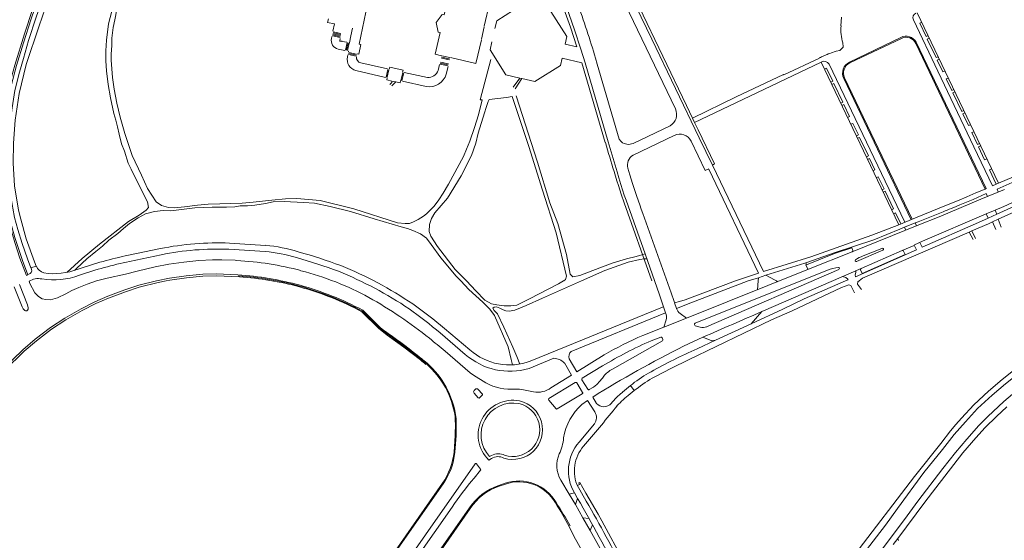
# Model space of a CAD drawing. Extents: x 145000 to 155000, y 457500 to 470000.
# Tile 155 of 196: x 152799 to 153285, y 461372 to 461629. Entities that reach past the tile are written whole.
import ezdxf

# ---------------------------------------------------------------- set-up
doc = ezdxf.new("R2010")
doc.units = 0
doc.header["$LTSCALE"] = 0.2
doc.header["$MEASUREMENT"] = 0
doc.layers.add('kant verharding', color=252, linetype='Continuous', lineweight=0)

msp = doc.modelspace()

# ---------------------------------------------------------------- linework, layer by layer
at = {"layer": 'kant verharding', "lineweight": 0}
for p, q in [((153128.45, 461586.66), (153105.1, 461635.49)), ((153282.54, 461548.27), (153242.41, 461632.6)), ((153205.07, 461630.35), (153204.78, 461626.05)), ((152953.77, 461622.18), (152957.55, 461621.37)), ((152953.87, 461622.68), (152957.64, 461621.84)), ((152953.98, 461623.17), (152957.75, 461622.32)), ((153028.52, 461625.55), (153027.18, 461619.57)), ((152953.26, 461620.85), (152953.06, 461619.84)), ((152953.56, 461621.2), (152957.34, 461620.4)), ((152953.66, 461621.69), (152957.44, 461620.89)), ((152960.61, 461618.06), (152957.07, 461618.59)), ((152960.78, 461617.8), (152960.06, 461614.1)), ((152961.31, 461617.69), (152960.53, 461614)), ((152961.02, 461613.89), (152961.79, 461617.59)), ((153205.66, 461617.71), (153205.86, 461615.7)), ((153208.95, 461608.19), (153234.33, 461620.36)), ((153209.16, 461607.75), (153234.6, 461619.91)), ((153241.78, 461617.35), (153275.94, 461545.43)), ((153241.94, 461618.09), (153276.41, 461545.63)), ((153247.77, 461621.32), (153246.77, 461620.85)), ((152956.33, 461614.64), (152959.76, 461613.93)), ((152961.58, 461612.47), (152965.42, 461611.66)), ((152961.67, 461612.97), (152965.53, 461612.13)), ((153200.52, 461612.9), (153198.84, 461612.31)), ((153201.46, 461613.23), (153200.52, 461612.9)), ((153202.4, 461613.54), (153201.46, 461613.23)), ((153204.27, 461613.97), (153202.4, 461613.54)), ((153205.88, 461615.49), (153204.27, 461613.97)), ((153205.86, 461615.7), (153205.88, 461615.49)), ((152961.24, 461611.75), (152960.96, 461610.72)), ((152961.48, 461611.98), (152965.31, 461611.17)), ((152967.64, 461607.82), (152980.75, 461604.79)), ((153010.72, 461606.83), (153006.83, 461607.69)), ((153010.85, 461607.31), (153006.93, 461608.15)), ((153011.34, 461609.27), (153007.38, 461610.17)), ((153011.47, 461609.76), (153007.48, 461610.67)), ((153011.62, 461610.38), (153007.62, 461611.26)), ((153152.89, 461588.07), (153194.98, 461608.21)), ((153194.98, 461608.21), (153233.3, 461527.77)), ((153198.84, 461612.31), (153198.52, 461612.2)), ((152965.1, 461603.95), (152979.78, 461600.62)), ((152980.06, 461600.78), (152980.94, 461604.53)), ((152980.55, 461600.67), (152981.44, 461604.43)), ((152987.43, 461599.08), (152988.26, 461602.93)), ((152987.92, 461598.97), (152988.76, 461602.82)), ((152989.08, 461602.99), (153000.52, 461600.56)), ((153005.74, 461604.08), (153006.39, 461606.92)), ((153006.72, 461607.2), (153010.6, 461606.34)), ((153009.81, 461602.19), (153010.8, 461606.06)), ((152984.81, 461598.39), (152982.85, 461596.52)), ((152982.91, 461598.83), (152984.81, 461598.39)), ((152988.12, 461598.68), (152999.92, 461596.14)), ((153042.85, 461595.74), (153046.19, 461600.25)), ((153047.06, 461600.07), (153043.91, 461594.91)), ((153046.19, 461600.25), (153047.06, 461600.07)), ((153239.44, 461530.27), (153206.14, 461600.13)), ((153239.92, 461530.46), (153206.59, 461600.37)), ((153153.07, 461591.04), (153131.41, 461580.47)), ((153132.48, 461578.24), (153152.89, 461588.07)), ((153131.41, 461580.47), (153128.45, 461586.66)), ((153131.41, 461580.47), (153132.48, 461578.24)), ((153120.38, 461576.75), (153102.04, 461568.01)), ((153132.48, 461578.24), (153134.23, 461574.62)), ((153089.76, 461568.77), (153094.14, 461553.96)), ((153102.05, 461562.17), (153122.45, 461571.97)), ((153092.7, 461554.07), (153094.11, 461549.42)), ((153100.48, 461552.53), (153099.52, 461555.73)), ((153139.49, 461555.25), (153164.1, 461503.88)), ((153296.61, 461554.36), (153282.54, 461548.27)), ((153094.11, 461549.42), (153094.8, 461547.2)), ((153094.14, 461553.96), (153095.05, 461550.96)), ((153095.05, 461550.96), (153096.08, 461547.67)), ((153100.48, 461552.53), (153101.86, 461548.11)), ((153094.8, 461547.2), (153096.19, 461542.88)), ((153096.08, 461547.67), (153096.91, 461545.06)), ((153096.91, 461545.06), (153097.75, 461542.46)), ((153101.86, 461548.11), (153103.29, 461543.7)), ((153271.46, 461543.48), (153275.94, 461545.43)), ((153285.57, 461545.28), (153273.84, 461540.36)), ((153276.41, 461545.63), (153275.94, 461545.43)), ((153281.49, 461547.83), (153279.64, 461547.02)), ((153096.19, 461542.88), (153097.63, 461538.58)), ((153097.75, 461542.46), (153098.62, 461539.86)), ((153098.62, 461539.86), (153107.97, 461513.41)), ((153103.29, 461543.7), (153103.93, 461541.8)), ((153103.93, 461541.8), (153105.4, 461537.57)), ((153258.62, 461538.09), (153263.17, 461539.97)), ((153263.17, 461539.97), (153266.96, 461541.56)), ((153263.45, 461537.55), (153270.02, 461540.32)), ((153266.96, 461541.56), (153271.46, 461543.48)), ((153270.02, 461540.32), (153276.56, 461543.16)), ((153276.56, 461543.16), (153277.21, 461541.77)), ((153097.63, 461538.58), (153111.26, 461500)), ((153105.4, 461537.57), (153106.13, 461535.48)), ((153106.13, 461535.48), (153106.88, 461533.41)), ((153241.65, 461531.16), (153253.24, 461535.91)), ((153253.24, 461535.91), (153258.62, 461538.09)), ((153280.88, 461534.98), (153276.51, 461533.1)), ((153281.71, 461532.96), (153280.88, 461534.98)), ((153120.85, 461494.06), (153106.88, 461533.41)), ((153241.65, 461531.16), (153233.3, 461527.77)), ((153242.89, 461529.25), (153255.17, 461534.17)), ((153276.51, 461533.1), (153245.09, 461519.68)), ((153276.51, 461533.1), (153277.42, 461530.99)), ((153277.42, 461530.99), (153281.71, 461532.96)), ((153282.49, 461530.48), (153279.56, 461529.15)), ((153282.49, 461530.48), (153283.91, 461526.63)), ((153220.08, 461522.59), (153233.3, 461527.77)), ((153220.93, 461520.4), (153233.84, 461525.61)), ((153233.84, 461525.61), (153236.2, 461526.56)), ((153236.2, 461526.56), (153241.5, 461528.69)), ((153236.2, 461526.56), (153236.77, 461525.14)), ((153241.5, 461528.69), (153242.89, 461529.25)), ((153242.06, 461527.28), (153241.5, 461528.69)), ((153281.22, 461525.43), (153279.56, 461529.15)), ((153269.38, 461524.72), (153268.08, 461524.16)), ((153270, 461520.42), (153268.08, 461524.16)), ((153269.38, 461524.72), (153271.17, 461520.95)), ((152868.57, 461515.98), (152852.77, 461512.7)), ((152920.36, 461514.51), (152902.42, 461515.65)), ((152920.55, 461517.6), (152902.67, 461518.73)), ((153210.1, 461516.43), (153209.99, 461516.7)), ((153210.61, 461515.06), (153210.1, 461516.43)), ((153242, 461515.37), (153211.88, 461502.11)), ((153225.4, 461515.18), (153212.52, 461509.55)), ((153215.71, 461512.38), (153225.02, 461516.11)), ((153242, 461515.37), (153240.92, 461517.67)), ((153243.67, 461519.02), (153244.84, 461516.62)), ((152868.96, 461512.95), (152853.35, 461509.68)), ((153107.97, 461513.41), (153115.09, 461493.19)), ((153236.49, 461513.01), (153215.27, 461503.76)), ((153235.71, 461514.79), (153236.49, 461513.01)), ((152807.3, 461507.38), (152804.66, 461506.4)), ((153198.16, 461505.35), (153132.73, 461479.08)), ((153138.42, 461477.31), (153203.69, 461505.72)), ((153186.91, 461508.8), (153167.66, 461502.87)), ((153215.27, 461503.76), (153214.48, 461505.56)), ((152804.22, 461503.62), (152802.39, 461502.69)), ((153152.6, 461500), (153164.1, 461503.88)), ((153163.96, 461501.57), (153159, 461500)), ((153163.84, 461500), (153163.96, 461501.57)), ((153163.96, 461501.57), (153167.66, 461502.87)), ((153167.66, 461502.87), (153171.93, 461500.51)), ((153171.93, 461500.51), (153172.86, 461500)), ((153208.25, 461500.53), (153207.02, 461500)), ((152803.69, 461499.84), (152804.17, 461498.76)), ((153067.84, 461500.09), (153067.68, 461500)), ((153127.79, 461490.66), (153152.6, 461500)), ((153159, 461500), (153128.46, 461488.33)), ((153163.52, 461495.62), (153163.84, 461500)), ((153172.86, 461500), (153173.52, 461499.63)), ((153115.09, 461493.19), (153116.73, 461488.16)), ((153122.35, 461489.87), (153120.85, 461494.06)), ((153117.09, 461487.18), (153115.84, 461486.66)), ((153116.73, 461488.16), (153117.09, 461487.18)), ((153117.08, 461487.16), (153118.13, 461484.24)), ((153122.61, 461489.12), (153122.35, 461489.87)), ((153125.05, 461489.82), (153122.61, 461489.12)), ((153123.57, 461486.37), (153122.61, 461489.12)), ((153123.59, 461486.16), (153123.45, 461486.39)), ((153123.57, 461486.37), (153125.7, 461487.25)), ((153127.79, 461490.66), (153125.05, 461489.82)), ((153125.7, 461487.25), (153128.46, 461488.33)), ((153118.13, 461484.24), (153071.47, 461465.18)), ((153128.52, 461481.59), (153117.31, 461477.08)), ((153128.52, 461481.59), (153125.3, 461483.96)), ((153160.46, 461478.72), (153165.68, 461484.87)), ((153160.46, 461478.72), (153165.68, 461484.87)), ((153021.46, 461465.93), (153008.89, 461476.49)), ((153117.31, 461477.08), (153106.97, 461473.02)), ((153118.39, 461480.78), (153117.31, 461477.08)), ((153133.38, 461477.59), (153135.16, 461477.16)), ((153142.79, 461470.65), (153160.46, 461478.72)), ((153019.21, 461463.72), (153006.78, 461474.32)), ((153111.07, 461470.39), (153115.71, 461472.24)), ((153136.57, 461472.17), (153126.98, 461467.69)), ((153136.57, 461472.17), (153141, 461470.44)), ((153142.79, 461470.65), (153133.68, 461466.42)), ((153141, 461470.44), (153142.79, 461470.65)), ((153046.18, 461458.93), (153044.62, 461462.68)), ((153062.9, 461461.77), (153050.7, 461456.71)), ((153087.81, 461463.4), (153074.28, 461455.05)), ((153000, 461459.02), (153000.29, 461459.37)), ((153042.5, 461458.51), (153041.85, 461461.14)), ((153071.68, 461453.49), (153068.16, 461459.44)), ((153070.46, 461461.53), (153074.28, 461455.05)), ((153076.94, 461451.89), (153087, 461457.98)), ((153071.68, 461453.49), (153061.51, 461447.18)), ((153060.44, 461441.82), (153073.5, 461449.77)), ((153074.24, 461449.58), (153077.13, 461444.92)), ((153079.7, 461446.5), (153076.79, 461451.17)), ((153100.79, 461448.26), (153102.56, 461445.77)), ((153023.59, 461445.87), (153024.14, 461446.39)), ((153025.52, 461446.36), (153027.61, 461444.22)), ((153027.61, 461443.47), (153026.3, 461442.35)), ((153052.9, 461445.26), (153047.96, 461446.24)), ((153076.96, 461444.22), (153064.65, 461436.72)), ((153082.14, 461442.61), (153084.05, 461439.49)), ((153064.02, 461436.8), (153060.43, 461441.1)), ((153079.52, 461440.97), (153076.8, 461438.94)), ((153079.52, 461440.97), (153083.18, 461435.25)), ((153082.96, 461429.3), (153075.39, 461420.26)), ((153013.67, 461415.39), (153014.19, 461423.67)), ((153014.06, 461415.34), (153014.61, 461423.65)), ((153032.15, 461413.7), (153031.14, 461413.24)), ((153024.81, 461409.57), (153026.73, 461406.97)), ((153032.16, 461412.2), (153030.79, 461411.47)), ((153026.75, 461406.41), (153023.51, 461402.56)), ((152947.32, 461313.34), (153007.93, 461399.98)), ((153038.83, 461400.01), (153035.72, 461398.94)), ((153038.98, 461399.6), (153035.85, 461398.54)), ((153078.97, 461391.16), (153074.28, 461399.39)), ((153070.49, 461394.67), (153073.12, 461395.21)), ((153073.12, 461395.21), (153074.67, 461392.51)), ((153078.75, 461395.17), (153084.89, 461384.71)), ((153074.67, 461392.51), (153073.65, 461389.51)), ((153021.66, 461387.57), (152965.33, 461307.06)), ((153021.31, 461387.8), (153021.29, 461387.79)), ((153021.67, 461387.57), (153021.31, 461387.8)), ((153084.89, 461384.71), (153086.67, 461381.48)), ((153077.26, 461382.88), (153080.96, 461376.58)), ((153080.37, 461382.5), (153077.26, 461382.88)), ((153080.96, 461376.58), (153082.1, 461379.4)), ((153086.67, 461381.48), (153100.27, 461356.25)), ((153070.52, 461378.68), (153072.89, 461373.89)), ((153232.89, 461372.74), (153230.58, 461369.67))]:
    msp.add_line(p, q, dxfattribs=at)
at = {"layer": 'kant verharding', "lineweight": 0, "flags": 128}
for points in [[(152802.39, 461502.69), (152799.11, 461511.29), (152796.62, 461518.94), (152792.18, 461534.34), (152791.21, 461539.28), (152790.47, 461544.05), (152789.83, 461550.68), (152789.69, 461556.06), (152789.71, 461569.66), (152790.38, 461576.46), (152792.29, 461589.05), (152794.24, 461597.72), (152796.61, 461606.72), (152801.45, 461622.17), (152809.52, 461646.88), (152824.67, 461687.33), (152833.23, 461708.06), (152843.94, 461731.99), (152847.84, 461740.46)], [(152848.38, 461740.3), (152840.2, 461721.58), (152829.67, 461697.12), (152822.81, 461680.1), (152815.78, 461661.14), (152809.84, 461644.54), (152804.77, 461629.51), (152800.97, 461617.76), (152797.46, 461606.44), (152794.79, 461596.49), (152793.64, 461591.37), (152792.41, 461585.3), (152791.72, 461580.33), (152791.12, 461575.26), (152790.83, 461570.18), (152790.57, 461563.73), (152790.58, 461557.24), (152790.88, 461551.29), (152791.43, 461545.37), (152792.65, 461537.08), (152793.55, 461532.81), (152796.7, 461521.53), (152800.39, 461510.08), (152803.16, 461503.08)], [(152975.33, 461657.64), (152976.23, 461657.45), (152975.2, 461652.64), (152974.22, 461652.87), (152966.75, 461616.98), (152967.58, 461616.83), (152966.63, 461612.12), (152965.8, 461612.28)], [(152851.22, 461648.35), (152848.54, 461639.11), (152847.14, 461634.15), (152846, 461629.05), (152845.27, 461625.26), (152844.59, 461620.06), (152844.55, 461616.36), (152844.31, 461612.08), (152844.26, 461609.17), (152844.85, 461600.64), (152845.76, 461594.78), (152847.12, 461587.95)], [(153089.76, 461568.77), (153078.34, 461607.89), (153076.27, 461614.59), (153073.19, 461624.13), (153069.21, 461635.45), (153065.08, 461646.72)], [(153141.23, 461557.18), (153134.71, 461570.77), (153111.34, 461619.51), (153098.22, 461646.91)], [(152804.66, 461506.4), (152803.01, 461510.85), (152800.28, 461518.55), (152798.15, 461525.41), (152796.56, 461531.37), (152795.62, 461536.03), (152794.76, 461541.87), (152793.52, 461554.45), (152793.3, 461560.78), (152793.41, 461566.42), (152793.89, 461573.25), (152794.55, 461579.21), (152795.31, 461585.5), (152796.71, 461594.21), (152798.98, 461603.27), (152800.91, 461610.01), (152803.36, 461618.84), (152807.3, 461630.31), (152811.02, 461641.34), (152812.71, 461645.73)], [(152815.18, 461644.79), (152814.71, 461643.48), (152808.75, 461626.09), (152802.34, 461606.92), (152798.86, 461592.58), (152796.82, 461579.5), (152796.05, 461568.12), (152795.91, 461558.19), (152796.55, 461547.06), (152798.44, 461534.95), (152799.64, 461530.54)], [(153014.18, 461641.45), (153011.14, 461642.12), (153008.75, 461631.47), (153007.79, 461631.67), (153005.31, 461628.42), (153004.8, 461627.78), (153005.81, 461623.03), (153006.79, 461622.81), (153004.36, 461612.04), (153007.38, 461611.35)], [(153063.69, 461646.11), (153071.24, 461625.41), (153074.35, 461615.75), (153068.6, 461617.09), (153069.42, 461620.78), (153061.47, 461633.19), (153055.05, 461634.66)], [(153094.35, 461644.65), (153100.08, 461632.76), (153122.98, 461585.02)], [(153028.6, 461625.88), (153031.26, 461637.74), (153018.61, 461640.5)], [(152822.4, 461504.24), (152830.01, 461511.13), (152838.58, 461518.26), (152852.8, 461529.45), (152858.07, 461532.59), (152861.5, 461534.96), (152862.72, 461536.28), (152862.21, 461539.11), (152857.61, 461548.22), (152854.14, 461555.31), (152852.65, 461558.23), (152850.78, 461564.1), (152849.43, 461567.71), (152848.18, 461572.55), (152847.43, 461576.1), (152846.56, 461579.51), (152845.65, 461582.78), (152843.88, 461590.46), (152842.84, 461597.05), (152841.95, 461603.88), (152841.67, 461608.87), (152841.66, 461613.81), (152841.97, 461618.98), (152843.01, 461627.04), (152844.62, 461633.43)], [(153053.74, 461634.98), (153047.12, 461636.51), (153034.7, 461628.59), (153033.86, 461624.73)], [(152951.58, 461629.52), (152951.18, 461627.73), (152954.56, 461627.05), (152953.82, 461623.42)], [(153279.64, 461547.02), (153270.4, 461566.36), (153252.67, 461603.76), (153240.57, 461629.06)], [(153244.63, 461627.93), (153243.69, 461627.46), (153246.77, 461620.85)], [(152963.51, 461624.88), (152962.73, 461621.13), (152962, 461617.78)], [(152958.39, 461618.53), (152957.24, 461618.74), (152957.46, 461619.91)], [(153027.12, 461619.23), (153024.48, 461607.49), (153011.9, 461610.43)], [(153046.19, 461600.25), (153039.3, 461601.9), (153031.47, 461614.22), (153032.36, 461618.11)], [(153248.38, 461620.05), (153247.39, 461619.58), (153251.75, 461610.39), (153252.7, 461610.86)], [(152961.47, 461613.28), (152961.53, 461613.55), (152961.26, 461613.62)], [(153031.88, 461609.48), (153026.5, 461589.6), (153027.59, 461589.55), (153025.8, 461582.18), (153023.78, 461575.89), (153021.37, 461569.11), (153019.83, 461565.08), (153018.32, 461561.58), (153010.96, 461547.84), (153008.25, 461543.33), (153006.05, 461540.04), (153003.76, 461536.89), (153000.54, 461533.64), (153000, 461533.19)], [(153088.37, 461568.41), (153076.83, 461607.8), (153067.02, 461610.1), (153066.23, 461606.46), (153053.55, 461598.55), (153047.06, 461600.07)], [(153095.26, 461570.03), (153084.41, 461607.23), (153083.55, 461610.09)], [(153153.07, 461591.04), (153176.43, 461602.03), (153176.47, 461601.86), (153194.09, 461610.12), (153194.05, 461610.24)], [(153253.3, 461609.65), (153252.31, 461609.18), (153255.13, 461603.29), (153256.09, 461603.75)], [(152981.67, 461604.62), (152981.88, 461605.59), (152988.43, 461604.17), (152988.21, 461603.19)], [(153199.7, 461598.3), (153200.7, 461598.78), (153197.65, 461605.16), (153196.65, 461604.71)], [(153198.98, 461607.23), (153226.53, 461549.24), (153236.27, 461528.98)], [(152982.91, 461598.83), (152980.44, 461599.43), (152980.65, 461600.41)], [(152981.85, 461597.02), (152982.83, 461598.12), (152982.91, 461598.83)], [(152987.26, 461598.85), (152987.01, 461597.91), (152984.81, 461598.39)], [(153257.77, 461600.31), (153256.78, 461599.83), (153259.48, 461594.14), (153260.49, 461594.59)], [(153204.65, 461587.92), (153205.65, 461588.4), (153201.27, 461597.59), (153200.27, 461597.12)], [(153261.05, 461593.43), (153260.06, 461592.93), (153264.41, 461583.74), (153265.41, 461584.21)], [(153019.78, 461500), (153014.27, 461505.71), (153005.53, 461517.06), (153002.25, 461522.09), (153001.39, 461524.47), (153001.52, 461527.86), (153002.43, 461530.87), (153004.17, 461533.61), (153010.37, 461540.96), (153017.18, 461551.97), (153022.29, 461562.03), (153024.4, 461568.05), (153025.56, 461573.02), (153028.73, 461583.08), (153029.44, 461585.68), (153030.51, 461588.78), (153031, 461589.7), (153039.53, 461590.66), (153042.41, 461591.12), (153050.5, 461566.43), (153057.28, 461544.79), (153064.08, 461523.77), (153069.19, 461502.43), (153068.64, 461500.77), (153067.84, 461500.09)], [(153107.97, 461513.41), (153103.64, 461512.06), (153098.78, 461510.99), (153091.79, 461508.74), (153082.19, 461505.18), (153075.82, 461502.65), (153072.39, 461502.08), (153071.04, 461503.41), (153069.25, 461513.13), (153064.9, 461528.43), (153060.93, 461538.68), (153054.93, 461558.76), (153044.39, 461591.46)], [(153282.49, 461530.48), (153295.64, 461536.44), (153312.85, 461544.54), (153328.73, 461552.66), (153335.58, 461556.47), (153341.28, 461560.17), (153346.82, 461563.34), (153378.49, 461584.36), (153387.07, 461589.71)], [(152847.12, 461587.95), (152848.69, 461580.88), (152851.03, 461572.83), (152854.56, 461562.06), (152859.24, 461552.24), (152862.17, 461545.68), (152866.42, 461539.11), (152869.12, 461537.28), (152872.54, 461536.33), (152875.42, 461536.14), (152880.51, 461536.59), (152886.96, 461537.43), (152892.15, 461537.96), (152897.91, 461538.1), (152903.11, 461538.35), (152909.05, 461538.44), (152914.48, 461538.91), (152923.65, 461539.97), (152930.41, 461540.66), (152935.99, 461540.68), (152947.48, 461539.78)], [(153208.01, 461580.86), (153209, 461581.31), (153206.22, 461587.21), (153205.23, 461586.71)], [(153265.98, 461583.06), (153264.99, 461582.56), (153267.74, 461576.76), (153268.73, 461577.21)], [(153166.48, 461504.66), (153141.23, 461557.18), (153142.36, 461557.81), (153134.23, 461574.62)], [(153212.39, 461571.67), (153213.39, 461572.14), (153210.62, 461577.9), (153209.65, 461577.42)], [(153270.37, 461573.78), (153269.39, 461573.33), (153272.14, 461567.51), (153273.13, 461567.98)], [(153130.72, 461569.1), (153137.65, 461554.55), (153139.45, 461555.35)], [(153217.36, 461561.28), (153218.33, 461561.78), (153213.96, 461570.96), (153212.94, 461570.5)], [(153273.7, 461566.81), (153272.7, 461566.34), (153275.74, 461559.9), (153276.78, 461560.36)], [(153350.33, 461568.2), (153339.89, 461561.43), (153334.28, 461557.88), (153328.77, 461555.22), (153324.16, 461552.93), (153309.88, 461545.65), (153290.16, 461536.84), (153281.71, 461532.96)], [(153220.58, 461554.42), (153221.57, 461554.92), (153218.88, 461560.58), (153217.89, 461560.11)], [(153279.1, 461555.43), (153278.11, 461554.95), (153281.49, 461547.83), (153282.54, 461548.27)], [(153280.88, 461534.98), (153285.24, 461536.85), (153297.77, 461542.51), (153312.37, 461549.3), (153323.22, 461554.91)], [(153225.04, 461545.11), (153226.04, 461545.57), (153223.21, 461551.49), (153222.22, 461551.02)], [(153282.49, 461543.97), (153281.88, 461545.42), (153293.78, 461550.58)], [(153229.77, 461535.17), (153230.75, 461535.66), (153226.6, 461544.39), (153225.61, 461543.91)], [(152947.48, 461539.78), (152964.13, 461535.59), (152985.68, 461528.79), (152989.44, 461528.4), (152991.67, 461528.38), (152993.68, 461529.21), (152995.99, 461530.29), (152998.5, 461531.96), (153000, 461533.19)], [(153273.84, 461540.36), (153253.29, 461531.74), (153243.19, 461527.74)], [(152999.98, 461521.18), (152997.11, 461523.26), (152993.3, 461524.96), (152990.61, 461525.91), (152987.56, 461526.71), (152974.14, 461530.67), (152962.44, 461534.36), (152952.38, 461536.85), (152944.72, 461538.43), (152939.3, 461538.83), (152929.78, 461539.31), (152924.25, 461539.03), (152920.55, 461538.28), (152915.23, 461537.42), (152911.63, 461537.14), (152908.05, 461537.14), (152905.34, 461536.7), (152901.31, 461536.52), (152894.16, 461536.54), (152885.61, 461536.14), (152873.72, 461534.58), (152869.98, 461534.77), (152865.68, 461534.38), (152861.2, 461533.16), (152857.59, 461531.24), (152853.28, 461528.33)], [(152799.64, 461530.54), (152802.29, 461520.84), (152806.32, 461509.37), (152807.3, 461507.38)], [(153234.31, 461528.18), (153231.72, 461533.65), (153230.73, 461533.18)], [(153277.42, 461530.99), (153272.7, 461528.82), (153244.84, 461516.62)], [(152853.28, 461528.33), (152850.33, 461525.95), (152847.56, 461523.48), (152843.15, 461520.08), (152840, 461517.23), (152836.64, 461514.58), (152832.24, 461510.99), (152829.87, 461508.85)], [(153243.19, 461527.74), (153210.3, 461514.42), (153188.8, 461505.76), (153128.52, 461481.59)], [(153269.38, 461524.72), (153277.57, 461528.25), (153279.56, 461529.15)], [(153016.99, 461500), (153014.73, 461502.34), (153007.16, 461511.46), (153002.36, 461518.09), (153000, 461521.16)], [(153166.48, 461504.66), (153189.82, 461511.98), (153220.08, 461522.59)], [(153220.93, 461520.4), (153201.97, 461513.99), (153187.42, 461508.96)], [(153213.68, 461500), (153215.47, 461501.45), (153268.08, 461524.16)], [(153245.09, 461519.68), (153241.01, 461517.8), (153240.85, 461517.56), (153235.02, 461515.08), (153214.77, 461506.22), (153166.47, 461485.21)], [(153210.1, 461516.43), (153201.58, 461513.61), (153187.7, 461507.99)], [(152906.33, 461510.09), (152905.52, 461510.19), (152899.01, 461510.37), (152894.29, 461510.41), (152887.53, 461510.03), (152880.24, 461509.36), (152872.75, 461508.34), (152866.04, 461507.01), (152857.19, 461504.9), (152851.28, 461503.39), (152842.27, 461501.4), (152838.42, 461500.45), (152837.07, 461500)], [(153076.62, 461500), (153088.19, 461505.08), (153099.68, 461509.23), (153105.38, 461510.59), (153107.49, 461510.93), (153108.74, 461510.99)], [(152829.87, 461508.85), (152826.98, 461506.06), (152826.2, 461505.23)], [(153187.7, 461507.99), (153187.42, 461508.96), (153186.91, 461508.8)], [(153187.7, 461507.99), (153187.47, 461507.89), (153188.17, 461506.09)], [(152866.65, 461500), (152873.09, 461501.38), (152881.38, 461502.6), (152889.47, 461503.3), (152896.21, 461503.59), (152906.9, 461502.94)], [(152871.39, 461500), (152873.26, 461500.39), (152881.5, 461501.61), (152889.54, 461502.31), (152896.22, 461502.59), (152907.61, 461501.97)], [(153205.59, 461502.22), (153207.1, 461501.78), (153208.23, 461500.91), (153208.25, 461500.53)], [(153211.88, 461502.11), (153211.75, 461502.94), (153212.05, 461504.17), (153212.16, 461505.08)], [(152745.19, 461389.16), (152745.77, 461388.95), (152750.98, 461398.29), (152756.24, 461407.12), (152763.32, 461418.38), (152771.3, 461430.06), (152778.73, 461440.23), (152785.7, 461448.9), (152791.69, 461455.88), (152801.28, 461465.23), (152807.35, 461470.43), (152814.8, 461476.22), (152821.89, 461480.75), (152829.95, 461485.39), (152836.7, 461488.84), (152842.94, 461491.49), (152851.35, 461494.66), (152858.18, 461496.88), (152867.52, 461499.18), (152871.39, 461500)], [(152745.19, 461389.16), (152750.39, 461398.79), (152755.39, 461407.64), (152762.48, 461418.92), (152770.48, 461430.64), (152777.94, 461440.84), (152784.93, 461449.54), (152790.96, 461456.57), (152800.61, 461465.97), (152806.72, 461471.2), (152814.22, 461477.03), (152821.37, 461481.6), (152829.48, 461486.26), (152836.28, 461489.74), (152842.57, 461492.42), (152851.02, 461495.6), (152857.9, 461497.84), (152866.65, 461500)], [(152796.36, 461497.17), (152800.33, 461487.21), (152800.87, 461486.26), (152801.56, 461485.39), (152802.02, 461485.19), (152802.53, 461485.27), (152802.99, 461485.54), (152803.32, 461486.05), (152803.25, 461486.68), (152802.89, 461488.25), (152798.98, 461498.24)], [(152837.07, 461500), (152832.4, 461498.39), (152828.3, 461496.81), (152824.84, 461495.2), (152821.82, 461493.66), (152817.78, 461491.72), (152814.37, 461490.69), (152812.02, 461490.75), (152810.15, 461491.21), (152808.34, 461492.23), (152806.6, 461494.1), (152804.17, 461498.76)], [(153041.85, 461461.14), (153040.3, 461467.4), (153033.54, 461482.87), (153031.25, 461486.08), (153027.83, 461489.59), (153021.01, 461495.82), (153016.99, 461500)], [(153067.68, 461500), (153065.23, 461498.63), (153050.86, 461491.09), (153044.62, 461487.97), (153041.76, 461487.7), (153038.45, 461487.74), (153034.82, 461488.11), (153032.22, 461488.61), (153028.9, 461490.48), (153024.46, 461495.15), (153019.78, 461500)], [(153038.2, 461477.12), (153035.09, 461483.8), (153033.43, 461485.37), (153032.82, 461486.47), (153033.41, 461487.11), (153034.66, 461487.13), (153036.23, 461486.53), (153037.89, 461485.74), (153039.14, 461485.24), (153040.8, 461485.03), (153043.7, 461485.62), (153049.21, 461487.87), (153057.37, 461491.55), (153076.62, 461500)], [(153129.46, 461460.94), (153170.47, 461480.84), (153180.68, 461485.3), (153205.07, 461496.78), (153208.69, 461498.03), (153209.6, 461497.81), (153211.52, 461494.06)], [(153207.02, 461500), (153186.66, 461491.08), (153176.03, 461485.97), (153160.46, 461478.72)], [(153362.46, 461500), (153357.59, 461496.07), (153352.72, 461492.46), (153338.8, 461483.72), (153330.41, 461478.9), (153316.69, 461470.79), (153307.74, 461464.96), (153292.4, 461454.25), (153286.02, 461449.2), (153279.4, 461443.59), (153272.26, 461436.97), (153266.24, 461430.43), (153260.7, 461424.09), (153254.91, 461416.7), (153245.78, 461405.38), (153232.61, 461387.56), (153226.77, 461379.35), (153216.19, 461365.58), (153209.31, 461356.32), (153197.52, 461340.24), (153189.42, 461329.66), (153179.51, 461316.32), (153174.58, 461309.9), (153169.97, 461303.75)], [(153214.87, 461495.69), (153212.98, 461498.36), (153213.06, 461499.49), (153213.68, 461500)], [(153261.38, 461415.13), (153266.9, 461421.74), (153272.94, 461428.56), (153277.25, 461433.07), (153285.2, 461440.39), (153289.47, 461443.97), (153294.89, 461448.27), (153299.5, 461451.66), (153305.52, 461455.84), (153313.17, 461460.99), (153327.86, 461470.05), (153336.93, 461475.47), (153345.81, 461480.97), (153356.65, 461487.86), (153361, 461491.42), (153372.07, 461500)], [(153115.84, 461486.66), (153069.05, 461467.61), (153051.27, 461460.32)], [(152997.02, 461460.97), (152988.86, 461467.21), (152980.57, 461473.27), (152979.66, 461473.94), (152978.06, 461475.2), (152976.5, 461476.51), (152968.15, 461484.72)], [(152997.19, 461461.28), (152989.14, 461467.6), (152980.86, 461473.61), (152979.92, 461474.28), (152978.41, 461475.39), (152976.91, 461476.73), (152968.34, 461485.09)], [(152981.08, 461474.01), (152980.26, 461474.62), (152978.71, 461475.73), (152977.2, 461477.04), (152968.58, 461485.48)], [(153044.62, 461462.68), (153042.74, 461467.19), (153038.2, 461477.12)], [(153116.4, 461471.96), (153116.81, 461471.05), (153116.81, 461470.68), (153116.54, 461470.35), (153091.89, 461456.34)], [(153312.4, 461470.99), (153293.05, 461457.94), (153290.82, 461456.39), (153284.33, 461451.25), (153277.64, 461445.58), (153270.37, 461438.84), (153264.26, 461432.21), (153261.45, 461428.99)], [(153029.28, 461449.66), (153023.28, 461453.39), (153021.64, 461454.55), (153009.21, 461465.31)], [(153129.46, 461460.94), (153121.03, 461456.92), (153112.74, 461452.64)], [(153087.55, 461452.81), (153085.58, 461450.38), (153084.18, 461448.87), (153082.51, 461447.57), (153080.42, 461446.29)], [(153096.85, 461444.94), (153100.79, 461448.26), (153101.73, 461449.04)], [(153026.3, 461442.35), (153026, 461442.11), (153025.63, 461442.28), (153023.57, 461444.45)], [(153103.61, 461446.52), (153102.56, 461445.77), (153100.58, 461444.12)], [(153286.75, 461437.75), (153281.66, 461433.05), (153276.07, 461427.52), (153271.33, 461422.52), (153264.93, 461415.03), (153251.58, 461397.8), (153246.18, 461390.66), (153232.89, 461372.74)], [(153261.45, 461428.99), (153258.82, 461425.97), (153254.05, 461419.67)], [(153254.05, 461419.67), (153241.06, 461403.35), (153211.54, 461364.72), (153198.76, 461347), (153186.79, 461330.84), (153172.45, 461311.72), (153170.81, 461309.69), (153164.69, 461301.33), (153159.8, 461294.86), (153157.5, 461291.56), (153154.6, 461288.12), (153151.6, 461285.33), (153147.38, 461283.14), (153141.37, 461280.43), (153136.32, 461278.37), (153134.37, 461277.83)], [(153137.88, 461270.07), (153141.96, 461271.5), (153146.38, 461273.16), (153149.41, 461274.36), (153152.45, 461275.87), (153154.87, 461277.26), (153157.04, 461278.6), (153159.15, 461280.35), (153161.12, 461282.16), (153162.89, 461284.24), (153165.48, 461287.54), (153174, 461298.86), (153179.26, 461306.02), (153201.99, 461336.36), (153216.2, 461355.42), (153221.24, 461362.09), (153226.26, 461368.93), (153237.48, 461383.9), (153242.74, 461391.07), (153255.01, 461407.21), (153261.38, 461415.13)], [(153012.64, 461388.14), (152951.67, 461300.94), (152949.36, 461302.58), (153024.09, 461409.61)], [(152947.32, 461313.34), (152947.64, 461313.13), (153008.26, 461399.74), (153007.93, 461399.98)], [(153066.4, 461401.58), (153070.49, 461394.67), (153073.65, 461389.51), (153077.26, 461382.88)], [(153074.54, 461398.93), (153075.65, 461399.44), (153075.31, 461400.14), (153075.78, 461400.36), (153078.75, 461395.17)], [(153021.29, 461387.79), (152964.97, 461307.29), (152965.33, 461307.06), (152963.61, 461304.62)], [(153080.96, 461376.58), (153088.27, 461363.3), (153093.19, 461353.68)], [(153120.62, 461106.38), (153123.24, 461110.3), (153126.94, 461115.93), (153131.05, 461123.33), (153135.37, 461132.28), (153138.47, 461139.97), (153141.87, 461151.5), (153144.11, 461161.75), (153145.46, 461172.21), (153145.87, 461181.39), (153145.33, 461191.48), (153144.26, 461199.86), (153142.55, 461208.07), (153139.75, 461218.62), (153135.4, 461232.81), (153130.63, 461247.45), (153115.13, 461288.84), (153107.97, 461305.68), (153089.66, 461343.83), (153072.89, 461373.89)], [(153232.89, 461372.74), (153233.22, 461371.72)]]:
    msp.add_lwpolyline(points, dxfattribs=at)
at = {"layer": 'kant verharding', "lineweight": 0}
for centre, radius, start, end in [((152603.22, 461466.14), 501.44, 16.6819, 19.9995), ((153242.82, 461630.14), 2.49, 115.8892, 205.5508), ((153229.23, 461624.42), 24.5, 176.1853, 195.9071), ((152957.43, 461618.96), 4.46, 168.6137, 255.6643), ((153236.88, 461615.04), 5.91, 31.1256, 115.61), ((153236.92, 461615.06), 5.37, 25.2323, 115.5683), ((152966.72, 461609.59), 5.87, 168.9287, 254.0255), ((152968.18, 461610.5), 2.73, 172.677, 258.6092), ((153220.78, 461554.61), 61.72, 113.3956, 115.6631), ((153196.45, 461605.55), 3.04, 33.5862, 118.895), ((153221.43, 461553.83), 62.7, 111.4267, 113.6578), ((153211.63, 461602.74), 6.07, 116.1574, 205.4912), ((153211.6, 461602.76), 5.56, 116.1139, 205.5094), ((153000.87, 461605.66), 5.11, 266.0071, 342.0995), ((153001.5, 461604.68), 8.68, 259.5643, 343.2944), ((153117.26, 461582.27), 6.34, 299.4304, 25.6564), ((153099.76, 461572.75), 5.25, 210.5957, 228.8304), ((153099.77, 461572.76), 5.27, 228.7898, 295.5097), ((153125.13, 461566.33), 6.24, 26.3762, 115.4416), ((156780.84, 462674.19), 3854.49, 196.67141, 196.89411), ((153104.84, 461557.35), 5.56, 120.0251, 196.9287), ((152968.63, 462247), 768.26, 291.89899, 292.56562), ((152897.26, 461372.57), 146.26, 87.8824, 101.3152), ((152897.01, 461374.28), 141.48, 87.8106, 101.4348), ((152912.88, 461436.51), 81.46, 72.9914, 84.5974), ((153225.24, 461515.66), 0.503, 288.3935, 115.3364), ((153235.22, 461514.58), 0.539, 23.3716, 111.4357), ((152894.82, 461311.96), 205.1, 101.8291, 109.0374), ((152914.94, 461445.38), 69.34, 72.4897, 85.5175), ((152857.75, 461235.11), 287.21, 69.8622, 74.2311), ((152849.45, 461208.42), 318.18, 70.099, 74.0829), ((153210.16, 461514.88), 0.483, 286.8633, 22.4443), ((153212.33, 461510.05), 0.535, 126.2529, 291.5627), ((153223.17, 461493.21), 20.57, 111.2628, 122.877), ((152802.99, 461505.24), 2.04, 307.3283, 34.6376), ((152812.72, 461509.54), 5.83, 201.7042, 253.2193), ((152815.9, 461536.9), 33.31, 261.6101, 291.1544), ((152899.41, 461294.48), 220.08, 102.0804, 108.7703), ((152898.69, 461358.98), 151.31, 74.9278, 87.1043), ((152887.16, 461333.06), 188.27, 55.7092, 67.9775), ((153188.7, 461506.32), 0.569, 203.9767, 280.7928), ((153205.82, 461486.61), 20.24, 96.4465, 112.2406), ((153203.46, 461506.2), 0.533, 295.518, 80.4391), ((153214.99, 461505.72), 0.54, 113.8937, 197.8751), ((152808.23, 461492.74), 8.43, 77.3193, 122.6384), ((152815.92, 461535.4), 34.93, 260.3731, 291.2632), ((152898.33, 461356.48), 146.71, 74.4837, 86.6541), ((152898.43, 461355.12), 147.58, 74.6513, 86.62), ((152899.17, 461359.4), 142.83, 74.4963, 86.6097), ((152900.46, 461360.49), 149.39, 61.565, 75.4333), ((152881.84, 461322.33), 197.17, 56.238, 67.708), ((152899.49, 461357.59), 144.48, 61.6271, 74.8124), ((152897.99, 461353.89), 148.87, 61.8007, 74.6151), ((152898, 461353.51), 149.67, 61.8591, 74.663), ((152861.11, 461296.53), 224.41, 51.2948, 60.5068), ((152820.28, 461250.09), 291.65, 50.2478, 54.0689), ((152861.93, 461302.78), 227.54, 49.7677, 54.7568), ((153128.58, 461488.13), 5.31, 199.3611, 231.9291), ((153113.14, 461482.13), 5.42, 345.6448, 22.9319), ((155596.42, 455875.12), 6113.73, 113.427483, 113.725056), ((153247.63, 461296.88), 205.07, 113.3115, 113.5539), ((153132.87, 461478.62), 0.483, 107.2887, 206.1501), ((153133.73, 461478.95), 1.4, 202.9386, 255.4788), ((153136.56, 461482.23), 5.26, 254.5586, 290.804), ((152844.86, 461276.35), 240.06, 50.5251, 55.427), ((152794.29, 461209.88), 333.82, 49.9216, 51.6442), ((153163.71, 461336.06), 148.24, 112.5038, 120.7983), ((153115.91, 461471.75), 0.532, 23.229, 111.4718), ((153377.15, 460967.7), 559.08, 116.5816, 121.8488), ((153181.71, 461303.89), 180.87, 112.9884, 121.5777), ((152895.34, 461332.93), 164.32, 50.3034, 51.5672), ((153041.28, 461488.61), 33.27, 228.445, 286.4608), ((153041.01, 461487.82), 29.35, 228.241, 290.4681), ((153062.52, 461453.79), 7.98, 45.0431, 87.2404), ((153073.73, 461462.59), 3.43, 131.0511, 197.9396), ((153235.51, 461233.18), 254.5, 113.5854, 119.2961), ((152885.36, 461323.76), 176.9, 49.7173, 50.8625), ((152896.24, 461333.52), 162.83, 50.4177, 51.6873), ((152971.32, 461426.56), 43.3, 8.6015, 48.5387), ((152970.94, 461426.39), 44.15, 8.6817, 48.3244), ((153077.27, 461451.44), 0.559, 126.674, 209.2449), ((153097.46, 461445.04), 12.6, 116.218, 141.9131), ((153144.55, 461394.1), 69.66, 118.817, 127.9284), ((153150.28, 461386.77), 75.81, 119.6781, 127.9885), ((153041.4, 461470.82), 24.39, 240.2092, 276.0017), ((153055.11, 461455.62), 10.59, 257.931, 307.1745), ((153073.78, 461449.32), 0.527, 29.3104, 121.5557), ((153024.24, 461445.15), 0.97, 131.9983, 226.229), ((153024.82, 461445.72), 0.954, 42.5959, 135.3284), ((153027.25, 461443.85), 0.516, 313.7699, 46.2301), ((153044.69, 461430.95), 15.63, 77.9259, 92.7381), ((153076.74, 461444.64), 0.48, 298.4989, 35.6669), ((153080.15, 461446.71), 0.497, 205.128, 302.1363), ((153118.21, 461417.35), 34.89, 127.7533, 140.5957), ((153136.11, 461398.77), 57.62, 128.0829, 136.7743), ((153042.76, 461423.83), 17.21, 79.1304, 225.9343), ((153042.74, 461423.91), 15.75, 79.2191, 222.6111), ((153042.66, 461426.44), 14.68, 252.7167, 76.8145), ((153042.7, 461426.47), 13.25, 252.0588, 76.9835), ((153060.82, 461441.45), 0.522, 135.4396, 222.9734), ((153095.57, 461417.94), 28.16, 131.7933, 170.878), ((152389.76, 462004), 903.46, 319.68007, 321.22767), ((153087.64, 461442.33), 4.59, 218.3648, 321.7943), ((152919.21, 461427.9), 95.08, 357.4506, 3.0997), ((152926.52, 461428.06), 88.2, 357.132, 3.2457), ((153064.39, 461437.17), 0.519, 225.1231, 300.1548), ((153078.76, 461432.44), 5.24, 323.2338, 32.4706), ((153042.06, 461425.17), 25.85, 335.5703, 353.873), ((153091.67, 461406.16), 21.54, 139.1097, 210.5476), ((153092.13, 461406.02), 19.04, 135.2989, 200.3685), ((152980.09, 461419.1), 33.78, 325.5153, 353.6793), ((152980.63, 461418.88), 33.61, 325.2855, 353.9633), ((153035.54, 461407.46), 7.1, 64.3132, 118.4349), ((153035.42, 461407.16), 6, 61.3028, 122.8946), ((153078.48, 461408.8), 14.07, 156.2185, 210.8722), ((153024.43, 461409.28), 0.478, 37.7226, 136.2684), ((153026.31, 461406.68), 0.517, 328.7076, 34.9418), ((153163.54, 461285.75), 182.36, 140.1655, 145.8395), ((153044.89, 461372.19), 28.28, 108.9275, 146.5058), ((153044.68, 461372.47), 27.53, 108.7116, 146.7234), ((153045.68, 461380.03), 21.12, 29.5504, 108.9309), ((153045.66, 461379.88), 20.82, 29.8529, 108.7216), ((152903.42, 461288.07), 190.1, 28.4702, 32.5138), ((152921.37, 461297.28), 170.41, 28.639, 33.1433), ((152171.1, 460872.05), 1042.75, 27.53568, 29.94154), ((152294.45, 460940.42), 904.79, 27.31441, 29.87941)]:
    msp.add_arc(centre, radius, start, end, dxfattribs=at)

doc.saveas('drawing.dxf')
